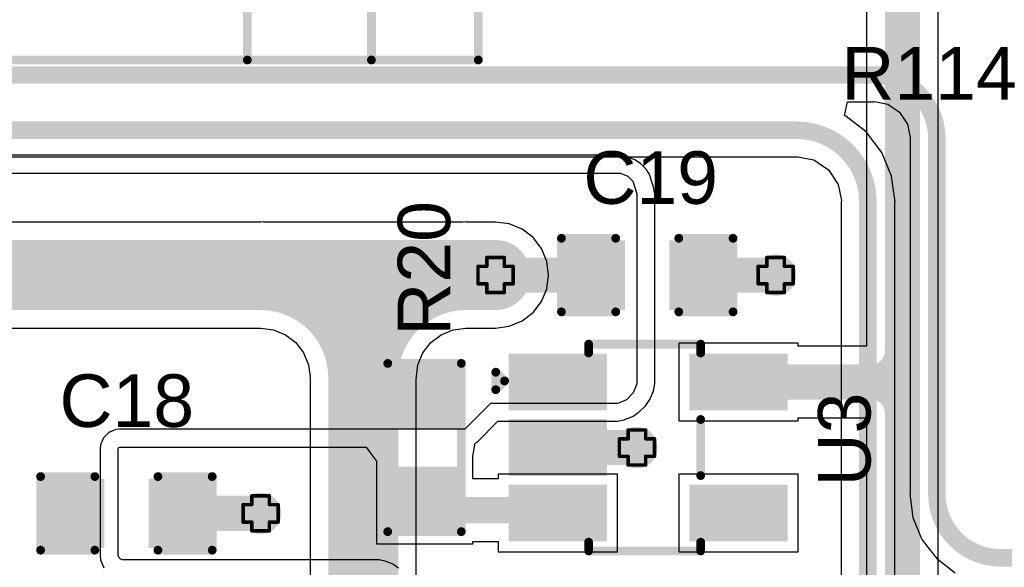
# Model space of a CAD drawing. Header units: inches. Extents: x -0.1 to 10.2, y 0 to 6.5.
# Tile 50 of 95: x 0.913 to 1.476, y 3.471 to 3.784. Entities that reach past the tile are written whole.
import ezdxf

# ---------------------------------------------------------------- set-up
doc = ezdxf.new("R2010")
doc.units = ezdxf.units.IN
doc.header["$MEASUREMENT"] = 0
for name, color, linetype in [('Bottom Layer', 5, 'Continuous'), ('Drill Drawing', 1, 'Continuous'), ('Top Layer', 1, 'Continuous'), ('Top Overlay', 2, 'Continuous'), ('Top Paste', 8, 'Continuous'), ('Top Solder', 216, 'Continuous'), ('Via Holes', 16, 'Continuous')]:
    doc.layers.add(name, color=color, linetype=linetype)
doc.styles.add('Arial', font='txt', dxfattribs={"height": 0.2})

# ---------------------------------------------------------------- blocks, each defined once
blk = doc.blocks.new('TSOT_23_5_15')
at = {"layer": 'Top Layer'}
for points in [[(-0.02756, 0.04961), (-0.02756, 0.0252), (-0.07559, 0.0252), (-0.07559, 0.04961)], [(0.07559, 0.04961), (0.07559, 0.0252), (0.02756, 0.0252), (0.02756, 0.04961)], [(-0.02756, 0.0122), (-0.02756, -0.0122), (-0.07559, -0.0122), (-0.07559, 0.0122)], [(-0.02756, -0.0252), (-0.02756, -0.04961), (-0.07559, -0.04961), (-0.07559, -0.0252)], [(0.07559, -0.0252), (0.07559, -0.04961), (0.02756, -0.04961), (0.02756, -0.0252)]]:
    blk.add_hatch(color=1, dxfattribs=at).paths.add_polyline_path(points)
at = {"layer": 'Top Paste'}
for points in [[(-0.02756, 0.04961), (-0.02756, 0.0252), (-0.07559, 0.0252), (-0.07559, 0.04961)], [(0.07559, 0.04961), (0.07559, 0.0252), (0.02756, 0.0252), (0.02756, 0.04961)], [(-0.02756, 0.0122), (-0.02756, -0.0122), (-0.07559, -0.0122), (-0.07559, 0.0122)], [(-0.02756, -0.0252), (-0.02756, -0.04961), (-0.07559, -0.04961), (-0.07559, -0.0252)], [(0.07559, -0.0252), (0.07559, -0.04961), (0.02756, -0.04961), (0.02756, -0.0252)]]:
    blk.add_hatch(color=8, dxfattribs=at).paths.add_polyline_path(points)
at = {"layer": 'Top Solder'}
for points in [[(-0.02356, 0.05361), (-0.02356, 0.0212), (-0.07959, 0.0212), (-0.07959, 0.05361)], [(0.07959, 0.05361), (0.07959, 0.0212), (0.02356, 0.0212), (0.02356, 0.05361)], [(-0.02356, 0.0162), (-0.02356, -0.0162), (-0.07959, -0.0162), (-0.07959, 0.0162)], [(-0.02356, -0.0212), (-0.02356, -0.05361), (-0.07959, -0.05361), (-0.07959, -0.0212)], [(0.07959, -0.0212), (0.07959, -0.05361), (0.02356, -0.05361), (0.02356, -0.0212)]]:
    blk.add_hatch(color=216, dxfattribs=at).paths.add_polyline_path(points)
at = {"layer": 'Top Overlay', "const_width": 0.005}
for points in [[(-0.034, 0.059), (0.03, 0.059)], [(-0.034, 0.054), (-0.034, 0.059)], [(0.03, 0.054), (0.03, 0.059)], [(-0.087, 0.043), (-0.082, 0.038)], [(-0.087, 0.033), (-0.087, 0.043)], [(-0.087, 0.033), (-0.082, 0.038)], [(0.03, -0.016), (0.03, 0.016)], [(-0.034, -0.059), (-0.034, -0.054)], [(0.03, -0.059), (0.03, -0.054)], [(-0.034, -0.059), (0.03, -0.059)]]:
    blk.add_lwpolyline(points, dxfattribs=at)
at = {"layer": 'Top Overlay', "const_width": 0.0025}
for points in [[(-0.03525, 0.059, 1), (-0.03275, 0.059, 1)], [(-0.03525, 0.059, 1), (-0.03275, 0.059, 1)], [(-0.03525, 0.054, 1), (-0.03275, 0.054, 1)], [(0.02875, 0.059, 1), (0.03125, 0.059, 1)], [(0.02875, 0.059, 1), (0.03125, 0.059, 1)], [(0.02875, 0.054, 1), (0.03125, 0.054, 1)], [(-0.08825, 0.043, 1), (-0.08575, 0.043, 1)], [(-0.08825, 0.043, 1), (-0.08575, 0.043, 1)], [(-0.08325, 0.038, 1), (-0.08075, 0.038, 1)], [(-0.08325, 0.038, 1), (-0.08075, 0.038, 1)], [(-0.08825, 0.033, 1), (-0.08575, 0.033, 1)], [(-0.08825, 0.033, 1), (-0.08575, 0.033, 1)], [(0.02875, 0.016, 1), (0.03125, 0.016, 1)], [(0.02875, -0.016, 1), (0.03125, -0.016, 1)], [(-0.03525, -0.054, 1), (-0.03275, -0.054, 1)], [(0.02875, -0.054, 1), (0.03125, -0.054, 1)], [(-0.03525, -0.059, 1), (-0.03275, -0.059, 1)], [(-0.03525, -0.059, 1), (-0.03275, -0.059, 1)], [(0.02875, -0.059, 1), (0.03125, -0.059, 1)], [(0.02875, -0.059, 1), (0.03125, -0.059, 1)]]:
    blk.add_lwpolyline(points, format="xyb", close=True, dxfattribs=at)
blk = doc.blocks.new('R___0603_27')
at = {"layer": 'Top Layer'}
for points in [[(-0.015, 0.0175), (-0.015, -0.0175), (-0.045, -0.0175), (-0.045, 0.0175)], [(0.045, 0.0175), (0.045, -0.0175), (0.015, -0.0175), (0.015, 0.0175)]]:
    blk.add_hatch(color=1, dxfattribs=at).paths.add_polyline_path(points)
at = {"layer": 'Top Paste'}
for points in [[(-0.015, 0.0175), (-0.015, -0.0175), (-0.045, -0.0175), (-0.045, 0.0175)], [(0.045, 0.0175), (0.045, -0.0175), (0.015, -0.0175), (0.015, 0.0175)]]:
    blk.add_hatch(color=8, dxfattribs=at).paths.add_polyline_path(points)
at = {"layer": 'Top Solder'}
for points in [[(-0.011, 0.0215), (-0.011, -0.0215), (-0.049, -0.0215), (-0.049, 0.0215)], [(0.049, 0.0215), (0.049, -0.0215), (0.011, -0.0215), (0.011, 0.0215)]]:
    blk.add_hatch(color=216, dxfattribs=at).paths.add_polyline_path(points)
at = {"layer": 'Top Overlay', "const_width": 0.005}
for points in [[(-0.048, 0.021), (-0.048, -0.021)], [(-0.048, 0.021), (0.048, 0.021)], [(0.048, 0.021), (0.048, -0.021)], [(-0.048, -0.021), (0.048, -0.021)]]:
    blk.add_lwpolyline(points, dxfattribs=at)
at = {"layer": 'Top Overlay', "const_width": 0.0025}
for points in [[(-0.04925, 0.021, 1), (-0.04675, 0.021, 1)], [(-0.04925, 0.021, 1), (-0.04675, 0.021, 1)], [(0.04675, 0.021, 1), (0.04925, 0.021, 1)], [(0.04675, 0.021, 1), (0.04925, 0.021, 1)], [(-0.04925, -0.021, 1), (-0.04675, -0.021, 1)], [(-0.04925, -0.021, 1), (-0.04675, -0.021, 1)], [(0.04675, -0.021, 1), (0.04925, -0.021, 1)], [(0.04675, -0.021, 1), (0.04925, -0.021, 1)]]:
    blk.add_lwpolyline(points, format="xyb", close=True, dxfattribs=at)
blk = doc.blocks.new('B8B_XH_A_LF__SN__58')
at = {"layer": 'Top Overlay', "const_width": 0.005}
for points in [[(0.44094, 0.08986), (-0.44094, 0.08986)], [(-0.44094, 0.08986), (-0.44094, -0.13652)], [(-0.37992, 0.08986), (-0.37992, 0.06008)], [(-0.30906, 0.08986), (-0.30906, 0.06008)]]:
    blk.add_lwpolyline(points, dxfattribs=at)
at = {"layer": 'Top Overlay', "const_width": 0.0025}
for points in [[(-0.44219, 0.08986, 1), (-0.43969, 0.08986, 1)], [(-0.44219, 0.08986, 1), (-0.43969, 0.08986, 1)], [(-0.38117, 0.08986, 1), (-0.37867, 0.08986, 1)], [(-0.3103, 0.08986, 1), (-0.3078, 0.08986, 1)]]:
    blk.add_lwpolyline(points, format="xyb", close=True, dxfattribs=at)
blk = doc.blocks.new('C___0603_81')
at = {"layer": 'Top Layer'}
for points in [[(-0.015, 0.0175), (-0.015, -0.0175), (-0.045, -0.0175), (-0.045, 0.0175)], [(0.045, 0.0175), (0.045, -0.0175), (0.015, -0.0175), (0.015, 0.0175)]]:
    blk.add_hatch(color=1, dxfattribs=at).paths.add_polyline_path(points)
at = {"layer": 'Top Paste'}
for points in [[(-0.015, 0.0175), (-0.015, -0.0175), (-0.045, -0.0175), (-0.045, 0.0175)], [(0.045, 0.0175), (0.045, -0.0175), (0.015, -0.0175), (0.015, 0.0175)]]:
    blk.add_hatch(color=8, dxfattribs=at).paths.add_polyline_path(points)
at = {"layer": 'Top Solder'}
for points in [[(-0.01264, 0.01986), (-0.01264, -0.01986), (-0.04736, -0.01986), (-0.04736, 0.01986)], [(0.04736, 0.01986), (0.04736, -0.01986), (0.01264, -0.01986), (0.01264, 0.01986)]]:
    blk.add_hatch(color=216, dxfattribs=at).paths.add_polyline_path(points)
at = {"layer": 'Top Overlay', "const_width": 0.005}
for points in [[(-0.049, 0.021), (-0.049, -0.021)], [(-0.018, 0.021), (-0.049, 0.021)], [(0.049, 0.021), (0.018, 0.021)], [(0.049, 0.021), (0.049, -0.021)], [(-0.018, -0.021), (-0.049, -0.021)], [(0.049, -0.021), (0.018, -0.021)]]:
    blk.add_lwpolyline(points, dxfattribs=at)
at = {"layer": 'Top Overlay', "const_width": 0.0025}
for points in [[(-0.05025, 0.021, 1), (-0.04775, 0.021, 1)], [(-0.05025, 0.021, 1), (-0.04775, 0.021, 1)], [(-0.01925, 0.021, 1), (-0.01675, 0.021, 1)], [(0.01675, 0.021, 1), (0.01925, 0.021, 1)], [(0.04775, 0.021, 1), (0.05025, 0.021, 1)], [(0.04775, 0.021, 1), (0.05025, 0.021, 1)], [(-0.05025, -0.021, 1), (-0.04775, -0.021, 1)], [(-0.05025, -0.021, 1), (-0.04775, -0.021, 1)], [(-0.01925, -0.021, 1), (-0.01675, -0.021, 1)], [(0.01675, -0.021, 1), (0.01925, -0.021, 1)], [(0.04775, -0.021, 1), (0.05025, -0.021, 1)], [(0.04775, -0.021, 1), (0.05025, -0.021, 1)]]:
    blk.add_lwpolyline(points, format="xyb", close=True, dxfattribs=at)
blk = doc.blocks.new('C___0603_82')
at = {"layer": 'Top Layer'}
for points in [[(-0.015, 0.0175), (-0.015, -0.0175), (-0.045, -0.0175), (-0.045, 0.0175)], [(0.045, 0.0175), (0.045, -0.0175), (0.015, -0.0175), (0.015, 0.0175)]]:
    blk.add_hatch(color=1, dxfattribs=at).paths.add_polyline_path(points)
at = {"layer": 'Top Paste'}
for points in [[(-0.015, 0.0175), (-0.015, -0.0175), (-0.045, -0.0175), (-0.045, 0.0175)], [(0.045, 0.0175), (0.045, -0.0175), (0.015, -0.0175), (0.015, 0.0175)]]:
    blk.add_hatch(color=8, dxfattribs=at).paths.add_polyline_path(points)
at = {"layer": 'Top Solder'}
for points in [[(-0.01264, 0.01986), (-0.01264, -0.01986), (-0.04736, -0.01986), (-0.04736, 0.01986)], [(0.04736, 0.01986), (0.04736, -0.01986), (0.01264, -0.01986), (0.01264, 0.01986)]]:
    blk.add_hatch(color=216, dxfattribs=at).paths.add_polyline_path(points)
at = {"layer": 'Top Overlay', "const_width": 0.005}
for points in [[(-0.049, 0.021), (-0.049, -0.021)], [(-0.018, 0.021), (-0.049, 0.021)], [(0.049, 0.021), (0.018, 0.021)], [(0.049, 0.021), (0.049, -0.021)], [(-0.018, -0.021), (-0.049, -0.021)], [(0.049, -0.021), (0.018, -0.021)]]:
    blk.add_lwpolyline(points, dxfattribs=at)
at = {"layer": 'Top Overlay', "const_width": 0.0025}
for points in [[(-0.05025, 0.021, 1), (-0.04775, 0.021, 1)], [(-0.05025, 0.021, 1), (-0.04775, 0.021, 1)], [(-0.01925, 0.021, 1), (-0.01675, 0.021, 1)], [(0.01675, 0.021, 1), (0.01925, 0.021, 1)], [(0.04775, 0.021, 1), (0.05025, 0.021, 1)], [(0.04775, 0.021, 1), (0.05025, 0.021, 1)], [(-0.05025, -0.021, 1), (-0.04775, -0.021, 1)], [(-0.05025, -0.021, 1), (-0.04775, -0.021, 1)], [(-0.01925, -0.021, 1), (-0.01675, -0.021, 1)], [(0.01675, -0.021, 1), (0.01925, -0.021, 1)], [(0.04775, -0.021, 1), (0.05025, -0.021, 1)], [(0.04775, -0.021, 1), (0.05025, -0.021, 1)]]:
    blk.add_lwpolyline(points, format="xyb", close=True, dxfattribs=at)

msp = doc.modelspace()

# ---------------------------------------------------------------- hatches: boundary and pattern name
at = {"layer": 'Bottom Layer'}
h = msp.add_hatch(color=5, dxfattribs=at)
edge = h.paths.add_edge_path()
edge.add_arc((1.18504, 3.6378), 0.01181, 0, 360)
h = msp.add_hatch(color=5, dxfattribs=at)
edge = h.paths.add_edge_path()
edge.add_arc((1.34496, 3.6378), 0.01181, 0, 360)
h = msp.add_hatch(color=5, dxfattribs=at)
edge = h.paths.add_edge_path()
edge.add_arc((1.26575, 3.53937), 0.01181, 0, 360)
h = msp.add_hatch(color=5, dxfattribs=at)
edge = h.paths.add_edge_path()
edge.add_arc((1.05087, 3.50181), 0.01181, 0, 360)
at = {"layer": 'Top Layer'}
h = msp.add_hatch(color=1, dxfattribs=at)
edge = h.paths.add_edge_path()
edge.add_arc((1.18504, 3.6378), 0.01181, 0, 360)
h = msp.add_hatch(color=1, dxfattribs=at)
edge = h.paths.add_edge_path()
edge.add_arc((1.34496, 3.6378), 0.01181, 0, 360)
h = msp.add_hatch(color=1, dxfattribs=at)
edge = h.paths.add_edge_path()
edge.add_arc((1.26575, 3.53937), 0.01181, 0, 360)
h = msp.add_hatch(color=1, dxfattribs=at)
edge = h.paths.add_edge_path()
edge.add_arc((1.05087, 3.50181), 0.01181, 0, 360)
at = {"layer": 'Via Holes'}
h = msp.add_hatch(color=7, dxfattribs=at)
edge = h.paths.add_edge_path()
edge.add_arc((1.18504, 3.6378), 0.00591, 0, 360)
h = msp.add_hatch(color=7, dxfattribs=at)
edge = h.paths.add_edge_path()
edge.add_arc((1.34496, 3.6378), 0.00591, 0, 360)
h = msp.add_hatch(color=7, dxfattribs=at)
edge = h.paths.add_edge_path()
edge.add_arc((1.26575, 3.53937), 0.00591, 0, 360)
h = msp.add_hatch(color=7, dxfattribs=at)
edge = h.paths.add_edge_path()
edge.add_arc((1.05087, 3.50181), 0.00591, 0, 360)

# ---------------------------------------------------------------- linework, layer by layer
at = {"layer": 'Bottom Layer'}
for p, q in [((1.38433, 3.72867), (1.38592, 3.73667)), ((1.38592, 3.73667), (1.40088, 3.73667)), ((1.40088, 3.73667), (1.40138, 3.73677)), ((1.40138, 3.73677), (1.40893, 3.73527)), ((1.40893, 3.73527), (1.41575, 3.73071)), ((1.38497, 3.72841), (1.38433, 3.72867)), ((1.39663, 3.71946), (1.38497, 3.72841)), ((1.41575, 3.73071), (1.42031, 3.72389)), ((1.42031, 3.72389), (1.42181, 3.71634)), ((1.40558, 3.7078), (1.39663, 3.71946)), ((1.42181, 3.71634), (1.42171, 3.71585)), ((1.42171, 3.71585), (1.42171, 3.51285)), ((0.61369, 3.70518), (1.35681, 3.70518)), ((1.35681, 3.70518), (1.35754, 3.70532)), ((1.35754, 3.70532), (1.3667, 3.7035)), ((1.4112, 3.69422), (1.40558, 3.7078)), ((1.3667, 3.7035), (1.37507, 3.69791)), ((1.37507, 3.69791), (1.38067, 3.68953)), ((1.41312, 3.67965), (1.4112, 3.69422)), ((1.38067, 3.68953), (1.38249, 3.68038)), ((1.38249, 3.68038), (1.38234, 3.67965)), ((1.38234, 3.67965), (1.38234, 3.4486)), ((1.41293, 3.4486), (1.41293, 3.67965)), ((1.41293, 3.67965), (1.41312, 3.67965)), ((1.05087, 3.66805), (0.31705, 3.66805)), ((1.05259, 3.66805), (1.05087, 3.66822)), ((1.05087, 3.66822), (1.05087, 3.66805)), ((1.16638, 3.66805), (1.05259, 3.66805)), ((1.16811, 3.66822), (1.16638, 3.66805)), ((1.16811, 3.66805), (1.16811, 3.66822)), ((1.18504, 3.66805), (1.16811, 3.66805)), ((1.19287, 3.66702), (1.18504, 3.66805)), ((1.20017, 3.664), (1.19287, 3.66702)), ((1.20644, 3.65919), (1.20017, 3.664)), ((1.21124, 3.65292), (1.20644, 3.65919)), ((1.21427, 3.64563), (1.21124, 3.65292)), ((1.2153, 3.6378), (1.21427, 3.64563)), ((1.21427, 3.62996), (1.2153, 3.6378)), ((1.21124, 3.62267), (1.21427, 3.62996)), ((1.20644, 3.6164), (1.21124, 3.62267)), ((1.20017, 3.61159), (1.20644, 3.6164)), ((1.19287, 3.60857), (1.20017, 3.61159)), ((0.31829, 3.60754), (1.05088, 3.60754)), ((1.05088, 3.60754), (1.05821, 3.60657)), ((1.05821, 3.60657), (1.06505, 3.60374)), ((1.15393, 3.60374), (1.16077, 3.60657)), ((1.16077, 3.60657), (1.1681, 3.60754)), ((1.1681, 3.60754), (1.18504, 3.60754)), ((1.18504, 3.60754), (1.19287, 3.60857)), ((1.06505, 3.60374), (1.07092, 3.59923)), ((1.07092, 3.59923), (1.07543, 3.59336)), ((1.14355, 3.59336), (1.14805, 3.59923)), ((1.14805, 3.59923), (1.15393, 3.60374)), ((1.07543, 3.59336), (1.07826, 3.58651)), ((1.14071, 3.58651), (1.14355, 3.59336)), ((1.07826, 3.58651), (1.07913, 3.57992)), ((1.13984, 3.57992), (1.14071, 3.58651)), ((1.07913, 3.57992), (1.07906, 3.57917)), ((1.07906, 3.57917), (1.07923, 3.57917)), ((1.07923, 3.57917), (1.07923, 3.45063)), ((1.13975, 3.45063), (1.13975, 3.57917)), ((1.13975, 3.57917), (1.13992, 3.57917)), ((1.13992, 3.57917), (1.13984, 3.57992)), ((1.42171, 3.51285), (1.42156, 3.51285)), ((1.42156, 3.51285), (1.42333, 3.49941)), ((1.42333, 3.49941), (1.42852, 3.48689)), ((1.42852, 3.48689), (1.43677, 3.47614)), ((1.43677, 3.47614), (1.44752, 3.46789))]:
    msp.add_line(p, q, dxfattribs=at)
for points, const_width in [([(0.70854, 3.75197), (1.40088, 3.75197)], 0.01), ([(0.61369, 3.72047), (1.35681, 3.72047)], 0.01), ([(1.43701, 3.51285), (1.43701, 3.71585)], 0.01), ([(1.39764, 3.4486), (1.39764, 3.67965)], 0.01), ([(0.31705, 3.6378), (1.05087, 3.6378)], 0.04), ([(1.05087, 3.6378), (1.16811, 3.6378)], 0.04), ([(1.16811, 3.6378), (1.18504, 3.6378)], 0.04), ([(1.10949, 3.45063), (1.10949, 3.57917)], 0.04), ([(1.47348, 3.47638), (1.75591, 3.47638)], 0.01)]:
    msp.add_lwpolyline(points, dxfattribs=dict(at, const_width=const_width))
for points, const_width in [([(1.39838, 3.75197, 1), (1.40338, 3.75197, 1)], 0.005), ([(1.39838, 3.75197, 1), (1.40338, 3.75197, 1)], 0.005), ([(1.35431, 3.72047, 1), (1.35931, 3.72047, 1)], 0.005), ([(1.35431, 3.72047, 1), (1.35931, 3.72047, 1)], 0.005), ([(1.43451, 3.71585, 1), (1.43951, 3.71585, 1)], 0.005), ([(1.43451, 3.71585, 1), (1.43951, 3.71585, 1)], 0.005), ([(1.39514, 3.67965, 1), (1.40014, 3.67965, 1)], 0.005), ([(1.39514, 3.67965, 1), (1.40014, 3.67965, 1)], 0.005), ([(1.04087, 3.6378, 1), (1.06087, 3.6378, 1)], 0.02), ([(1.04087, 3.6378, 1), (1.06087, 3.6378, 1)], 0.02), ([(1.04087, 3.6378, 1), (1.06087, 3.6378, 1)], 0.02), ([(1.15811, 3.6378, 1), (1.17811, 3.6378, 1)], 0.02), ([(1.15811, 3.6378, 1), (1.17811, 3.6378, 1)], 0.02), ([(1.15811, 3.6378, 1), (1.17811, 3.6378, 1)], 0.02), ([(1.17504, 3.6378, 1), (1.19504, 3.6378, 1)], 0.02), ([(1.09949, 3.57917, 1), (1.11949, 3.57917, 1)], 0.02), ([(1.09949, 3.57917, 1), (1.11949, 3.57917, 1)], 0.02), ([(1.09949, 3.57917, 1), (1.11949, 3.57917, 1)], 0.02), ([(1.43451, 3.51285, 1), (1.43951, 3.51285, 1)], 0.005), ([(1.43451, 3.51285, 1), (1.43951, 3.51285, 1)], 0.005), ([(1.47098, 3.47638, 1), (1.47598, 3.47638, 1)], 0.005), ([(1.47098, 3.47638, 1), (1.47598, 3.47638, 1)], 0.005)]:
    msp.add_lwpolyline(points, format="xyb", close=True, dxfattribs=dict(at, const_width=const_width))
for points, const_width in [([(1.40088, 3.75197, -0.414214), (1.43701, 3.71585)], 0.01), ([(1.35681, 3.72047, -0.414214), (1.39764, 3.67965)], 0.01), ([(1.05087, 3.6378, -0.414214), (1.10949, 3.57917)], 0.04), ([(1.10949, 3.57917, -0.414214), (1.16811, 3.6378)], 0.04), ([(1.47348, 3.47638, -0.414214), (1.43701, 3.51285)], 0.01)]:
    msp.add_lwpolyline(points, format="xyb", dxfattribs=dict(at, const_width=const_width))
at = {"layer": 'Drill Drawing', "const_width": 0.002}
for points in [[(1.17504, 3.6328), (1.17504, 3.6428)], [(1.17504, 3.6428), (1.18004, 3.6428)], [(1.18004, 3.6428), (1.18004, 3.6478)], [(1.18004, 3.6478), (1.19004, 3.6478)], [(1.19004, 3.6428), (1.19004, 3.6478)], [(1.19004, 3.6428), (1.19504, 3.6428)], [(1.19504, 3.6328), (1.19504, 3.6428)], [(1.33496, 3.6328), (1.33496, 3.6428)], [(1.33496, 3.6428), (1.33996, 3.6428)], [(1.33996, 3.6428), (1.33996, 3.6478)], [(1.33996, 3.6478), (1.34996, 3.6478)], [(1.34996, 3.6428), (1.34996, 3.6478)], [(1.34996, 3.6428), (1.35496, 3.6428)], [(1.35496, 3.6328), (1.35496, 3.6428)], [(1.17504, 3.6328), (1.18004, 3.6328)], [(1.18004, 3.6278), (1.18004, 3.6328)], [(1.19004, 3.6328), (1.19504, 3.6328)], [(1.19004, 3.6278), (1.19004, 3.6328)], [(1.33496, 3.6328), (1.33996, 3.6328)], [(1.33996, 3.6278), (1.33996, 3.6328)], [(1.34996, 3.6328), (1.35496, 3.6328)], [(1.34996, 3.6278), (1.34996, 3.6328)], [(1.18004, 3.6278), (1.19004, 3.6278)], [(1.33996, 3.6278), (1.34996, 3.6278)], [(1.26075, 3.54437), (1.26075, 3.54937)], [(1.26075, 3.54937), (1.27075, 3.54937)], [(1.27075, 3.54437), (1.27075, 3.54937)], [(1.25575, 3.53437), (1.25575, 3.54437)], [(1.25575, 3.54437), (1.26075, 3.54437)], [(1.27075, 3.54437), (1.27575, 3.54437)], [(1.27575, 3.53437), (1.27575, 3.54437)], [(1.25575, 3.53437), (1.26075, 3.53437)], [(1.26075, 3.52937), (1.26075, 3.53437)], [(1.27075, 3.53437), (1.27575, 3.53437)], [(1.27075, 3.52937), (1.27075, 3.53437)], [(1.26075, 3.52937), (1.27075, 3.52937)], [(1.04587, 3.50681), (1.04587, 3.51181)], [(1.04587, 3.51181), (1.05587, 3.51181)], [(1.05587, 3.50681), (1.05587, 3.51181)], [(1.04087, 3.49681), (1.04087, 3.50681)], [(1.04087, 3.50681), (1.04587, 3.50681)], [(1.05587, 3.50681), (1.06087, 3.50681)], [(1.06087, 3.49681), (1.06087, 3.50681)], [(1.04087, 3.49681), (1.04587, 3.49681)], [(1.04587, 3.49181), (1.04587, 3.49681)], [(1.05587, 3.49681), (1.06087, 3.49681)], [(1.05587, 3.49181), (1.05587, 3.49681)], [(1.04587, 3.49181), (1.05587, 3.49181)]]:
    msp.add_lwpolyline(points, dxfattribs=at)
at = {"layer": 'Drill Drawing', "const_width": 0.001}
for points in [[(1.17454, 3.6428, 1), (1.17554, 3.6428, 1)], [(1.17454, 3.6428, 1), (1.17554, 3.6428, 1)], [(1.17954, 3.6478, 1), (1.18054, 3.6478, 1)], [(1.17954, 3.6478, 1), (1.18054, 3.6478, 1)], [(1.17954, 3.6428, 1), (1.18054, 3.6428, 1)], [(1.17954, 3.6428, 1), (1.18054, 3.6428, 1)], [(1.18954, 3.6478, 1), (1.19054, 3.6478, 1)], [(1.18954, 3.6478, 1), (1.19054, 3.6478, 1)], [(1.18954, 3.6428, 1), (1.19054, 3.6428, 1)], [(1.18954, 3.6428, 1), (1.19054, 3.6428, 1)], [(1.19454, 3.6428, 1), (1.19554, 3.6428, 1)], [(1.19454, 3.6428, 1), (1.19554, 3.6428, 1)], [(1.33446, 3.6428, 1), (1.33546, 3.6428, 1)], [(1.33446, 3.6428, 1), (1.33546, 3.6428, 1)], [(1.33946, 3.6478, 1), (1.34046, 3.6478, 1)], [(1.33946, 3.6478, 1), (1.34046, 3.6478, 1)], [(1.33946, 3.6428, 1), (1.34046, 3.6428, 1)], [(1.33946, 3.6428, 1), (1.34046, 3.6428, 1)], [(1.34946, 3.6478, 1), (1.35046, 3.6478, 1)], [(1.34946, 3.6478, 1), (1.35046, 3.6478, 1)], [(1.34946, 3.6428, 1), (1.35046, 3.6428, 1)], [(1.34946, 3.6428, 1), (1.35046, 3.6428, 1)], [(1.35446, 3.6428, 1), (1.35546, 3.6428, 1)], [(1.35446, 3.6428, 1), (1.35546, 3.6428, 1)], [(1.17454, 3.6328, 1), (1.17554, 3.6328, 1)], [(1.17454, 3.6328, 1), (1.17554, 3.6328, 1)], [(1.17954, 3.6328, 1), (1.18054, 3.6328, 1)], [(1.17954, 3.6328, 1), (1.18054, 3.6328, 1)], [(1.18954, 3.6328, 1), (1.19054, 3.6328, 1)], [(1.18954, 3.6328, 1), (1.19054, 3.6328, 1)], [(1.19454, 3.6328, 1), (1.19554, 3.6328, 1)], [(1.19454, 3.6328, 1), (1.19554, 3.6328, 1)], [(1.33446, 3.6328, 1), (1.33546, 3.6328, 1)], [(1.33446, 3.6328, 1), (1.33546, 3.6328, 1)], [(1.33946, 3.6328, 1), (1.34046, 3.6328, 1)], [(1.33946, 3.6328, 1), (1.34046, 3.6328, 1)], [(1.34946, 3.6328, 1), (1.35046, 3.6328, 1)], [(1.34946, 3.6328, 1), (1.35046, 3.6328, 1)], [(1.35446, 3.6328, 1), (1.35546, 3.6328, 1)], [(1.35446, 3.6328, 1), (1.35546, 3.6328, 1)], [(1.17954, 3.6278, 1), (1.18054, 3.6278, 1)], [(1.17954, 3.6278, 1), (1.18054, 3.6278, 1)], [(1.18954, 3.6278, 1), (1.19054, 3.6278, 1)], [(1.18954, 3.6278, 1), (1.19054, 3.6278, 1)], [(1.33946, 3.6278, 1), (1.34046, 3.6278, 1)], [(1.33946, 3.6278, 1), (1.34046, 3.6278, 1)], [(1.34946, 3.6278, 1), (1.35046, 3.6278, 1)], [(1.34946, 3.6278, 1), (1.35046, 3.6278, 1)], [(1.26025, 3.54937, 1), (1.26125, 3.54937, 1)], [(1.26025, 3.54937, 1), (1.26125, 3.54937, 1)], [(1.27025, 3.54937, 1), (1.27125, 3.54937, 1)], [(1.27025, 3.54937, 1), (1.27125, 3.54937, 1)], [(1.25525, 3.54437, 1), (1.25625, 3.54437, 1)], [(1.25525, 3.54437, 1), (1.25625, 3.54437, 1)], [(1.26025, 3.54437, 1), (1.26125, 3.54437, 1)], [(1.26025, 3.54437, 1), (1.26125, 3.54437, 1)], [(1.27025, 3.54437, 1), (1.27125, 3.54437, 1)], [(1.27025, 3.54437, 1), (1.27125, 3.54437, 1)], [(1.27525, 3.54437, 1), (1.27625, 3.54437, 1)], [(1.27525, 3.54437, 1), (1.27625, 3.54437, 1)], [(1.25525, 3.53437, 1), (1.25625, 3.53437, 1)], [(1.25525, 3.53437, 1), (1.25625, 3.53437, 1)], [(1.26025, 3.53437, 1), (1.26125, 3.53437, 1)], [(1.26025, 3.53437, 1), (1.26125, 3.53437, 1)], [(1.27025, 3.53437, 1), (1.27125, 3.53437, 1)], [(1.27025, 3.53437, 1), (1.27125, 3.53437, 1)], [(1.27525, 3.53437, 1), (1.27625, 3.53437, 1)], [(1.27525, 3.53437, 1), (1.27625, 3.53437, 1)], [(1.26025, 3.52937, 1), (1.26125, 3.52937, 1)], [(1.26025, 3.52937, 1), (1.26125, 3.52937, 1)], [(1.27025, 3.52937, 1), (1.27125, 3.52937, 1)], [(1.27025, 3.52937, 1), (1.27125, 3.52937, 1)], [(1.04537, 3.51181, 1), (1.04637, 3.51181, 1)], [(1.04537, 3.51181, 1), (1.04637, 3.51181, 1)], [(1.05537, 3.51181, 1), (1.05637, 3.51181, 1)], [(1.05537, 3.51181, 1), (1.05637, 3.51181, 1)], [(1.04037, 3.50681, 1), (1.04137, 3.50681, 1)], [(1.04037, 3.50681, 1), (1.04137, 3.50681, 1)], [(1.04537, 3.50681, 1), (1.04637, 3.50681, 1)], [(1.04537, 3.50681, 1), (1.04637, 3.50681, 1)], [(1.05537, 3.50681, 1), (1.05637, 3.50681, 1)], [(1.05537, 3.50681, 1), (1.05637, 3.50681, 1)], [(1.06037, 3.50681, 1), (1.06137, 3.50681, 1)], [(1.06037, 3.50681, 1), (1.06137, 3.50681, 1)], [(1.04037, 3.49681, 1), (1.04137, 3.49681, 1)], [(1.04037, 3.49681, 1), (1.04137, 3.49681, 1)], [(1.04537, 3.49681, 1), (1.04637, 3.49681, 1)], [(1.04537, 3.49681, 1), (1.04637, 3.49681, 1)], [(1.05537, 3.49681, 1), (1.05637, 3.49681, 1)], [(1.05537, 3.49681, 1), (1.05637, 3.49681, 1)], [(1.06037, 3.49681, 1), (1.06137, 3.49681, 1)], [(1.06037, 3.49681, 1), (1.06137, 3.49681, 1)], [(1.04537, 3.49181, 1), (1.04637, 3.49181, 1)], [(1.04537, 3.49181, 1), (1.04637, 3.49181, 1)], [(1.05537, 3.49181, 1), (1.05637, 3.49181, 1)], [(1.05537, 3.49181, 1), (1.05637, 3.49181, 1)]]:
    msp.add_lwpolyline(points, format="xyb", close=True, dxfattribs=at)
at = {"layer": 'Top Layer'}
for p, q in [((1.39693, 3.87388), (1.39693, 3.59716)), ((1.43771, 3.46096), (1.43771, 3.87388)), ((1.254, 3.7062), (0.81, 3.7062)), ((1.25634, 3.7062), (1.254, 3.7062)), ((1.25881, 3.7057), (1.25634, 3.7062)), ((1.25634, 3.7062), (1.25634, 3.7062)), ((1.25634, 3.7062), (1.25634, 3.7062)), ((1.26024, 3.70542), (1.25881, 3.7057)), ((1.26456, 3.70363), (1.26024, 3.70542)), ((1.26024, 3.70542), (1.26024, 3.70542)), ((1.26024, 3.70542), (1.26024, 3.70542)), ((1.26786, 3.70142), (1.26456, 3.70363)), ((1.27063, 3.69866), (1.26786, 3.70142)), ((0.81, 3.696), (1.254, 3.696)), ((1.254, 3.696), (1.25634, 3.696)), ((1.25634, 3.696), (1.26065, 3.69421)), ((1.26065, 3.69421), (1.26342, 3.69145)), ((1.27086, 3.69832), (1.27063, 3.69866)), ((1.27118, 3.69806), (1.27086, 3.69832)), ((1.27195, 3.69667), (1.27118, 3.69806)), ((1.27284, 3.69535), (1.27195, 3.69667)), ((1.27292, 3.69495), (1.27284, 3.69535)), ((1.27312, 3.69459), (1.27292, 3.69495)), ((1.27545, 3.68739), (1.27312, 3.69459)), ((1.26342, 3.69145), (1.26575, 3.68425)), ((1.26575, 3.68425), (1.26575, 3.68425)), ((1.26575, 3.68425), (1.26575, 3.67683)), ((1.27563, 3.68581), (1.27545, 3.68739)), ((1.27594, 3.68425), (1.27563, 3.68581)), ((1.27594, 3.67683), (1.27594, 3.68425)), ((1.26575, 3.67683), (1.26575, 3.57846)), ((1.27594, 3.57847), (1.27594, 3.67683)), ((1.35775, 3.59898), (1.28972, 3.59898)), ((1.28972, 3.59898), (1.28972, 3.55457)), ((1.35775, 3.59716), (1.35775, 3.59898)), ((1.39693, 3.59716), (1.35775, 3.59716)), ((1.26575, 3.57846), (1.26575, 3.5757)), ((1.27594, 3.5757), (1.27594, 3.57847)), ((1.26363, 3.57059), (1.25972, 3.56668)), ((1.26575, 3.5757), (1.26363, 3.57059)), ((1.27305, 3.56669), (1.27517, 3.5718)), ((1.27517, 3.5718), (1.27594, 3.5757)), ((1.27517, 3.5718), (1.27517, 3.5718)), ((1.27517, 3.5718), (1.27517, 3.5718)), ((1.18218, 3.56457), (1.16746, 3.54985)), ((1.25185, 3.56457), (1.18218, 3.56457)), ((1.25461, 3.56457), (1.25185, 3.56457)), ((1.25972, 3.56668), (1.25461, 3.56457)), ((1.27084, 3.56338), (1.27305, 3.56669)), ((1.26362, 3.55726), (1.26693, 3.55947)), ((1.26693, 3.55947), (1.27084, 3.56338)), ((1.17467, 3.54264), (1.1864, 3.55437)), ((1.1864, 3.55437), (1.25185, 3.55437)), ((1.25185, 3.55437), (1.25461, 3.55437)), ((1.25461, 3.55437), (1.25852, 3.55515)), ((1.25852, 3.55515), (1.26362, 3.55726)), ((1.25852, 3.55515), (1.25852, 3.55515)), ((1.25852, 3.55515), (1.25852, 3.55515)), ((1.28972, 3.55457), (1.35775, 3.55457)), ((1.35775, 3.55457), (1.35775, 3.55638)), ((1.35775, 3.55638), (1.39693, 3.55638)), ((1.39693, 3.55638), (1.39693, 3.4647)), ((0.96419, 3.54798), (0.96112, 3.54491)), ((0.9682, 3.54964), (0.96419, 3.54798)), ((0.97036, 3.54985), (0.9682, 3.54964)), ((1.16746, 3.54985), (0.97036, 3.54985)), ((0.96112, 3.54491), (0.95947, 3.54091)), ((1.17339, 3.54179), (1.17467, 3.54264)), ((0.95947, 3.54091), (0.95925, 3.53874)), ((0.95925, 3.53874), (0.95925, 3.47775)), ((0.96945, 3.53824), (0.96946, 3.5384)), ((0.96945, 3.47825), (0.96945, 3.53824)), ((0.96946, 3.5384), (0.96977, 3.53914)), ((0.96977, 3.53914), (0.96997, 3.53934)), ((0.96997, 3.53934), (0.9707, 3.53964)), ((0.9707, 3.53964), (0.97087, 3.53966)), ((0.97087, 3.53966), (1.11117, 3.53966)), ((1.11117, 3.53966), (1.11698, 3.53166)), ((1.17198, 3.53437), (1.17339, 3.54179)), ((1.11698, 3.53166), (1.11698, 3.48437)), ((1.17198, 3.5324), (1.17198, 3.53437)), ((1.17198, 3.5215), (1.17198, 3.5324)), ((1.18657, 3.5215), (1.17198, 3.5215)), ((1.2546, 3.52417), (1.18657, 3.52417)), ((1.18657, 3.52417), (1.18657, 3.5215)), ((1.2546, 3.47976), (1.2546, 3.52417)), ((1.35775, 3.52417), (1.28972, 3.52417)), ((1.28972, 3.52417), (1.28972, 3.47976)), ((1.35775, 3.47976), (1.35775, 3.52417)), ((1.17198, 3.48437), (1.17198, 3.48581)), ((1.17198, 3.48581), (1.18657, 3.48581)), ((1.18657, 3.48581), (1.18657, 3.47976)), ((1.11698, 3.48437), (1.17198, 3.48437)), ((0.95925, 3.47775), (0.9595, 3.47526)), ((0.9595, 3.47526), (0.9614, 3.47067)), ((0.9695, 3.47777), (0.96945, 3.47825)), ((0.97004, 3.47644), (0.9695, 3.47777)), ((0.97069, 3.47579), (0.97004, 3.47644)), ((0.97202, 3.47524), (0.97069, 3.47579)), ((0.9725, 3.4752), (0.97202, 3.47524)), ((1.11858, 3.4752), (0.9725, 3.4752)), ((1.12248, 3.47442), (1.11858, 3.4752)), ((1.18657, 3.47976), (1.2546, 3.47976)), ((1.28972, 3.47976), (1.35775, 3.47976)), ((1.12634, 3.47282), (1.12248, 3.47442)), ((1.12248, 3.47442), (1.12248, 3.47442)), ((1.12965, 3.47061), (1.12634, 3.47282)), ((1.12634, 3.47282), (1.12634, 3.47282))]:
    msp.add_line(p, q, dxfattribs=at)
for points, const_width in [([(1.41732, 3.44872), (1.41732, 3.87388)], 0.02), ([(1.18504, 3.6378), (1.24165, 3.6378)], 0.02), ([(1.30165, 3.6378), (1.34496, 3.6378)], 0.02), ([(1.32087, 3.57677), (1.32373, 3.57677)], 0.02), ([(1.32373, 3.57677), (1.39961, 3.57677)], 0.02), ([(1.22244, 3.53937), (1.26575, 3.53937)], 0.02), ([(1.14448, 3.50937), (1.15698, 3.50178)], 0.01), ([(1.00425, 3.50181), (1.05087, 3.50181)], 0.02), ([(1.1602, 3.50365), (1.20407, 3.50365)], 0.015), ([(1.20407, 3.50365), (1.22058, 3.50197)], 0.015), ([(1.15698, 3.50178), (1.1602, 3.50178)], 0.01)]:
    msp.add_lwpolyline(points, dxfattribs=dict(at, const_width=const_width))
for points, const_width in [([(1.18004, 3.6378, 1), (1.19004, 3.6378, 1)], 0.01), ([(1.23665, 3.6378, 1), (1.24665, 3.6378, 1)], 0.01), ([(1.29665, 3.6378, 1), (1.30665, 3.6378, 1)], 0.01), ([(1.33996, 3.6378, 1), (1.34996, 3.6378, 1)], 0.01), ([(1.41232, 3.59449, 1), (1.42232, 3.59449, 1)], 0.01), ([(1.31587, 3.57677, 1), (1.32587, 3.57677, 1)], 0.01), ([(1.31873, 3.57677, 1), (1.32873, 3.57677, 1)], 0.01), ([(1.31873, 3.57677, 1), (1.32873, 3.57677, 1)], 0.01), ([(1.39461, 3.57677, 1), (1.40461, 3.57677, 1)], 0.01), ([(1.39461, 3.57677, 1), (1.40461, 3.57677, 1)], 0.01), ([(1.39461, 3.57677, 1), (1.40461, 3.57677, 1)], 0.01), ([(1.41232, 3.55906, 1), (1.42232, 3.55906, 1)], 0.01), ([(1.21744, 3.53937, 1), (1.22744, 3.53937, 1)], 0.01), ([(1.26075, 3.53937, 1), (1.27075, 3.53937, 1)], 0.01), ([(1.14198, 3.50937, 1), (1.14698, 3.50937, 1)], 0.005), ([(0.99925, 3.50181, 1), (1.00925, 3.50181, 1)], 0.01), ([(1.04587, 3.50181, 1), (1.05587, 3.50181, 1)], 0.01), ([(1.15645, 3.50365, 1), (1.16395, 3.50365, 1)], 0.0075), ([(1.20032, 3.50365, 1), (1.20782, 3.50365, 1)], 0.0075), ([(1.20032, 3.50365, 1), (1.20782, 3.50365, 1)], 0.0075), ([(1.21683, 3.50197, 1), (1.22433, 3.50197, 1)], 0.0075), ([(1.15448, 3.50178, 1), (1.15948, 3.50178, 1)], 0.005), ([(1.15448, 3.50178, 1), (1.15948, 3.50178, 1)], 0.005), ([(1.1577, 3.50178, 1), (1.1627, 3.50178, 1)], 0.005)]:
    msp.add_lwpolyline(points, format="xyb", close=True, dxfattribs=dict(at, const_width=const_width))
at = {"layer": 'Top Layer', "const_width": 0.02}
for points in [[(1.41732, 3.59449, -0.414214), (1.39961, 3.57677)], [(1.39961, 3.57677, -0.414214), (1.41732, 3.55906)]]:
    msp.add_lwpolyline(points, format="xyb", dxfattribs=at)

# ---------------------------------------------------------------- block references
for name, p, rotation in [('B8B_XH_A_LF__SN__58', (0.73425, 3.85039), 180), ('C___0603_81', (1.27165, 3.6378), 180), ('R___0603_27', (1.14448, 3.53937), 90), ('C___0603_82', (0.97425, 3.50181), 180)]:
    msp.add_blockref(name, p, dxfattribs=dict(rotation=rotation))
msp.add_blockref('TSOT_23_5_15', (1.27216, 3.53937))

# ---------------------------------------------------------------- texts
at = {"layer": 'Top Overlay', "style": 'Arial'}
for s, p in [('R114', (1.38249, 3.73797)), ('C19', (1.23517, 3.67844)), ('C18', (0.93603, 3.55112))]:
    msp.add_text(s, height=0.03, dxfattribs=at).set_placement(p)
for s, p in [('R20', (1.15915, 3.60317)), ('U3', (1.39915, 3.51717))]:
    msp.add_text(s, height=0.03, rotation=90, dxfattribs=at).set_placement(p)

doc.saveas('drawing.dxf')
